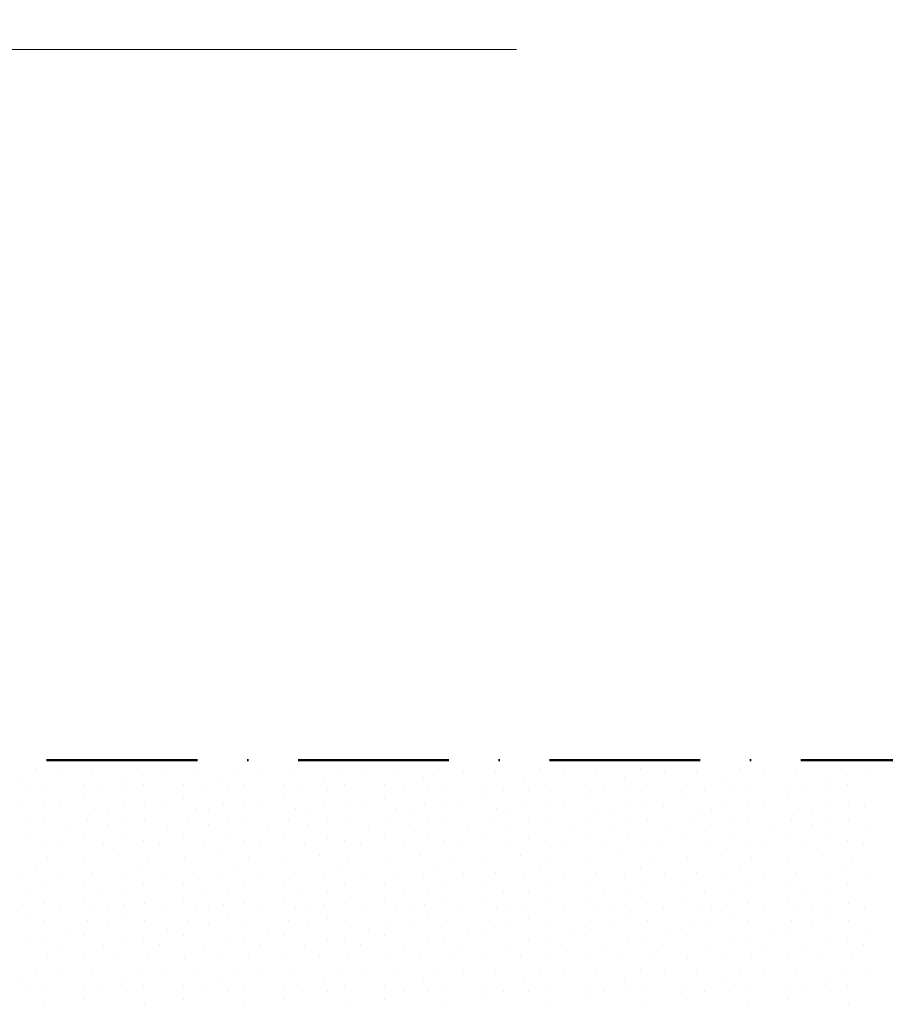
# Model space of a CAD drawing. Header units: millimetres. Extents: x -211955 to 157391, y -241491 to 94238.
# Tile 116 of 138: x 18494 to 20216, y -45078 to -43119. Entities that reach past the tile are written whole.
import ezdxf

# ---------------------------------------------------------------- set-up
doc = ezdxf.new("R2010")
doc.units = ezdxf.units.MM
doc.header["$PDMODE"] = 65
doc.linetypes.add('Cerchovana_1', pattern=[500, 300, -100, 0, -100])
for name, color, linetype, lineweight in [('XR$2$PŮDORYS 1.NP - STÁVAJÍCÍ_1', 7, 'Continuous', 25), ('XR$3$SITUACE - BOURÁNÍ_1', 7, 'Continuous', 25), ('XR$4$SITUACE - BOURÁNÍ - KOTY_1', 7, 'Continuous', 25)]:
    doc.layers.add(name, color=color, linetype=linetype, lineweight=lineweight)
doc.styles.add('ARIALNARROW', font='ARIALN.TTF')
doc.dimstyles.new('DIMSTYLE_4', dxfattribs={"dimtxt": 250, "dimasz": 300, "dimexe": 0, "dimexo": 0, "dimgap": 125, "dimtad": 2, "dimlfac": 0.001, "dimrnd": 0.05, "dimzin": 4, "dimdsep": 46, "dimtxsty": 'ARIALNARROW', "dimblk1": 'ALL_ML_STRICH', "dimblk2": 'ALL_ML_STRICH', "dimsah": 1, "dimcen": 0, "dimclrd": 6, "dimclre": 6, "dimclrt": 6, "dimadec": 0, "dimazin": 0, "dimtfac": 1, "dimtdec": 0, "dimtix": 1, "dimtmove": 2, "dimatfit": 3, "dimfxl": 0, "dimtzin": 0, "dimlwd": 0, "dimlwe": 18, "dimarcsym": 0})

# ---------------------------------------------------------------- blocks, each defined once
blk = doc.blocks.new('VZOR_0')
at = {"layer": 'XR$3$SITUACE - BOURÁNÍ_1', "color": 204, "linetype": 'Continuous', "lineweight": 13}
for p, q in [((18528, -44608.4), (18528, -44608.4)), ((18576.2, -44617.2), (18576.2, -44617.2)), ((18639.6, -44615.6), (18639.6, -44615.6)), ((18728, -44608.4), (18728, -44608.4)), ((18776.2, -44617.2), (18776.2, -44617.2)), ((18839.6, -44615.6), (18839.6, -44615.6)), ((18928, -44608.4), (18928, -44608.4)), ((18976.2, -44617.2), (18976.2, -44617.2)), ((19039.6, -44615.6), (19039.6, -44615.6)), ((19128, -44608.4), (19128, -44608.4)), ((19176.2, -44617.2), (19176.2, -44617.2)), ((19239.6, -44615.6), (19239.6, -44615.6)), ((19328, -44608.4), (19328, -44608.4)), ((19376.2, -44617.2), (19376.2, -44617.2)), ((19439.6, -44615.6), (19439.6, -44615.6)), ((19528, -44608.4), (19528, -44608.4)), ((19576.2, -44617.2), (19576.2, -44617.2)), ((19639.6, -44615.6), (19639.6, -44615.6)), ((19728, -44608.4), (19728, -44608.4)), ((19776.2, -44617.2), (19776.2, -44617.2)), ((19839.6, -44615.6), (19839.6, -44615.6)), ((19928, -44608.4), (19928, -44608.4)), ((19976.2, -44617.2), (19976.2, -44617.2)), ((20039.6, -44615.6), (20039.6, -44615.6)), ((20128, -44608.4), (20128, -44608.4)), ((20176.2, -44617.2), (20176.2, -44617.2)), ((18497.4, -44625.8), (18497.4, -44625.8)), ((18540, -44640), (18540, -44640)), ((18620, -44640), (18620, -44640)), ((18697.4, -44625.8), (18697.4, -44625.8)), ((18740, -44640), (18740, -44640)), ((18820, -44640), (18820, -44640)), ((18897.4, -44625.8), (18897.4, -44625.8)), ((18940, -44640), (18940, -44640)), ((19020, -44640), (19020, -44640)), ((19097.4, -44625.8), (19097.4, -44625.8)), ((19140, -44640), (19140, -44640)), ((19220, -44640), (19220, -44640)), ((19297.4, -44625.8), (19297.4, -44625.8)), ((19340, -44640), (19340, -44640)), ((19420, -44640), (19420, -44640)), ((19497.4, -44625.8), (19497.4, -44625.8)), ((19540, -44640), (19540, -44640)), ((19620, -44640), (19620, -44640)), ((19697.4, -44625.8), (19697.4, -44625.8)), ((19740, -44640), (19740, -44640)), ((19820, -44640), (19820, -44640)), ((19897.4, -44625.8), (19897.4, -44625.8)), ((19940, -44640), (19940, -44640)), ((20020, -44640), (20020, -44640)), ((20097.4, -44625.8), (20097.4, -44625.8)), ((20140, -44640), (20140, -44640)), ((18506.8, -44653), (18506.8, -44653)), ((18656.8, -44652.4), (18656.8, -44652.4)), ((18706.8, -44653), (18706.8, -44653)), ((18856.8, -44652.4), (18856.8, -44652.4)), ((18906.8, -44653), (18906.8, -44653)), ((19056.8, -44652.4), (19056.8, -44652.4)), ((19106.8, -44653), (19106.8, -44653)), ((19256.8, -44652.4), (19256.8, -44652.4)), ((19306.8, -44653), (19306.8, -44653)), ((19456.8, -44652.4), (19456.8, -44652.4)), ((19506.8, -44653), (19506.8, -44653)), ((19656.8, -44652.4), (19656.8, -44652.4)), ((19706.8, -44653), (19706.8, -44653)), ((19856.8, -44652.4), (19856.8, -44652.4)), ((19906.8, -44653), (19906.8, -44653)), ((20056.8, -44652.4), (20056.8, -44652.4)), ((20106.8, -44653), (20106.8, -44653)), ((18500, -44680), (18500, -44680)), ((18541.8, -44676.4), (18541.8, -44676.4)), ((18620.6, -44668), (18620.6, -44668)), ((18700, -44680), (18700, -44680)), ((18741.8, -44676.4), (18741.8, -44676.4)), ((18820.6, -44668), (18820.6, -44668)), ((18900, -44680), (18900, -44680)), ((18941.8, -44676.4), (18941.8, -44676.4)), ((19020.6, -44668), (19020.6, -44668)), ((19100, -44680), (19100, -44680)), ((19141.8, -44676.4), (19141.8, -44676.4)), ((19220.6, -44668), (19220.6, -44668)), ((19300, -44680), (19300, -44680)), ((19341.8, -44676.4), (19341.8, -44676.4)), ((19420.6, -44668), (19420.6, -44668)), ((19500, -44680), (19500, -44680)), ((19541.8, -44676.4), (19541.8, -44676.4)), ((19620.6, -44668), (19620.6, -44668)), ((19700, -44680), (19700, -44680)), ((19741.8, -44676.4), (19741.8, -44676.4)), ((19820.6, -44668), (19820.6, -44668)), ((19900, -44680), (19900, -44680)), ((19941.8, -44676.4), (19941.8, -44676.4)), ((20020.6, -44668), (20020.6, -44668)), ((20100, -44680), (20100, -44680)), ((20141.8, -44676.4), (20141.8, -44676.4)), ((18575.4, -44684.6), (18575.4, -44684.6)), ((18643.4, -44687.8), (18643.4, -44687.8)), ((18669.8, -44690), (18669.8, -44690)), ((18775.4, -44684.6), (18775.4, -44684.6)), ((18843.4, -44687.8), (18843.4, -44687.8)), ((18869.8, -44690), (18869.8, -44690)), ((18975.4, -44684.6), (18975.4, -44684.6)), ((19043.4, -44687.8), (19043.4, -44687.8)), ((19069.8, -44690), (19069.8, -44690)), ((19175.4, -44684.6), (19175.4, -44684.6)), ((19243.4, -44687.8), (19243.4, -44687.8)), ((19269.8, -44690), (19269.8, -44690)), ((19375.4, -44684.6), (19375.4, -44684.6)), ((19443.4, -44687.8), (19443.4, -44687.8)), ((19469.8, -44690), (19469.8, -44690)), ((19575.4, -44684.6), (19575.4, -44684.6)), ((19643.4, -44687.8), (19643.4, -44687.8)), ((19669.8, -44690), (19669.8, -44690)), ((19775.4, -44684.6), (19775.4, -44684.6)), ((19843.4, -44687.8), (19843.4, -44687.8)), ((19869.8, -44690), (19869.8, -44690)), ((19975.4, -44684.6), (19975.4, -44684.6)), ((20043.4, -44687.8), (20043.4, -44687.8)), ((20069.8, -44690), (20069.8, -44690)), ((20175.4, -44684.6), (20175.4, -44684.6)), ((18507, -44707), (18507, -44707)), ((18542.8, -44711.8), (18542.8, -44711.8)), ((18628.8, -44710.4), (18628.8, -44710.4)), ((18668.8, -44719.8), (18668.8, -44719.8)), ((18707, -44707), (18707, -44707)), ((18742.8, -44711.8), (18742.8, -44711.8)), ((18828.8, -44710.4), (18828.8, -44710.4)), ((18868.8, -44719.8), (18868.8, -44719.8)), ((18907, -44707), (18907, -44707)), ((18942.8, -44711.8), (18942.8, -44711.8)), ((19028.8, -44710.4), (19028.8, -44710.4)), ((19068.8, -44719.8), (19068.8, -44719.8)), ((19107, -44707), (19107, -44707)), ((19142.8, -44711.8), (19142.8, -44711.8)), ((19228.8, -44710.4), (19228.8, -44710.4)), ((19268.8, -44719.8), (19268.8, -44719.8)), ((19307, -44707), (19307, -44707)), ((19342.8, -44711.8), (19342.8, -44711.8)), ((19428.8, -44710.4), (19428.8, -44710.4)), ((19468.8, -44719.8), (19468.8, -44719.8)), ((19507, -44707), (19507, -44707)), ((19542.8, -44711.8), (19542.8, -44711.8)), ((19628.8, -44710.4), (19628.8, -44710.4)), ((19668.8, -44719.8), (19668.8, -44719.8)), ((19707, -44707), (19707, -44707)), ((19742.8, -44711.8), (19742.8, -44711.8)), ((19828.8, -44710.4), (19828.8, -44710.4)), ((19868.8, -44719.8), (19868.8, -44719.8)), ((19907, -44707), (19907, -44707)), ((19942.8, -44711.8), (19942.8, -44711.8)), ((20028.8, -44710.4), (20028.8, -44710.4)), ((20068.8, -44719.8), (20068.8, -44719.8)), ((20107, -44707), (20107, -44707)), ((20142.8, -44711.8), (20142.8, -44711.8)), ((18587, -44729.6), (18587, -44729.6)), ((18620, -44740), (18620, -44740)), ((18787, -44729.6), (18787, -44729.6)), ((18820, -44740), (18820, -44740)), ((18987, -44729.6), (18987, -44729.6)), ((19020, -44740), (19020, -44740)), ((19187, -44729.6), (19187, -44729.6)), ((19220, -44740), (19220, -44740)), ((19387, -44729.6), (19387, -44729.6)), ((19420, -44740), (19420, -44740)), ((19587, -44729.6), (19587, -44729.6)), ((19620, -44740), (19620, -44740)), ((19787, -44729.6), (19787, -44729.6)), ((19820, -44740), (19820, -44740)), ((19987, -44729.6), (19987, -44729.6)), ((20020, -44740), (20020, -44740)), ((20187, -44729.6), (20187, -44729.6)), ((18505.4, -44748.4), (18505.4, -44748.4)), ((18539.8, -44751.8), (18539.8, -44751.8)), ((18572, -44758.6), (18572, -44758.6)), ((18660, -44760), (18660, -44760)), ((18705.4, -44748.4), (18705.4, -44748.4)), ((18739.8, -44751.8), (18739.8, -44751.8)), ((18772, -44758.6), (18772, -44758.6)), ((18860, -44760), (18860, -44760)), ((18905.4, -44748.4), (18905.4, -44748.4)), ((18939.8, -44751.8), (18939.8, -44751.8)), ((18972, -44758.6), (18972, -44758.6)), ((19060, -44760), (19060, -44760)), ((19105.4, -44748.4), (19105.4, -44748.4)), ((19139.8, -44751.8), (19139.8, -44751.8)), ((19172, -44758.6), (19172, -44758.6)), ((19260, -44760), (19260, -44760)), ((19305.4, -44748.4), (19305.4, -44748.4)), ((19339.8, -44751.8), (19339.8, -44751.8)), ((19372, -44758.6), (19372, -44758.6)), ((19460, -44760), (19460, -44760)), ((19505.4, -44748.4), (19505.4, -44748.4)), ((19539.8, -44751.8), (19539.8, -44751.8)), ((19572, -44758.6), (19572, -44758.6)), ((19660, -44760), (19660, -44760)), ((19705.4, -44748.4), (19705.4, -44748.4)), ((19739.8, -44751.8), (19739.8, -44751.8)), ((19772, -44758.6), (19772, -44758.6)), ((19860, -44760), (19860, -44760)), ((19905.4, -44748.4), (19905.4, -44748.4)), ((19939.8, -44751.8), (19939.8, -44751.8)), ((19972, -44758.6), (19972, -44758.6)), ((20060, -44760), (20060, -44760)), ((20105.4, -44748.4), (20105.4, -44748.4)), ((20139.8, -44751.8), (20139.8, -44751.8)), ((20172, -44758.6), (20172, -44758.6)), ((18690.2, -44780.8), (18690.2, -44780.8)), ((18890.2, -44780.8), (18890.2, -44780.8)), ((19090.2, -44780.8), (19090.2, -44780.8)), ((19290.2, -44780.8), (19290.2, -44780.8)), ((19490.2, -44780.8), (19490.2, -44780.8)), ((19690.2, -44780.8), (19690.2, -44780.8)), ((19890.2, -44780.8), (19890.2, -44780.8)), ((20090.2, -44780.8), (20090.2, -44780.8)), ((18548.8, -44784.8), (18548.8, -44784.8)), ((18621.8, -44786), (18621.8, -44786)), ((18748.8, -44784.8), (18748.8, -44784.8)), ((18821.8, -44786), (18821.8, -44786)), ((18948.8, -44784.8), (18948.8, -44784.8)), ((19021.8, -44786), (19021.8, -44786)), ((19148.8, -44784.8), (19148.8, -44784.8)), ((19221.8, -44786), (19221.8, -44786)), ((19348.8, -44784.8), (19348.8, -44784.8)), ((19421.8, -44786), (19421.8, -44786)), ((19548.8, -44784.8), (19548.8, -44784.8)), ((19621.8, -44786), (19621.8, -44786)), ((19748.8, -44784.8), (19748.8, -44784.8)), ((19821.8, -44786), (19821.8, -44786)), ((19948.8, -44784.8), (19948.8, -44784.8)), ((20021.8, -44786), (20021.8, -44786)), ((20148.8, -44784.8), (20148.8, -44784.8)), ((18528, -44808.4), (18528, -44808.4)), ((18576.2, -44817.2), (18576.2, -44817.2)), ((18639.6, -44815.6), (18639.6, -44815.6)), ((18728, -44808.4), (18728, -44808.4)), ((18776.2, -44817.2), (18776.2, -44817.2)), ((18839.6, -44815.6), (18839.6, -44815.6)), ((18928, -44808.4), (18928, -44808.4)), ((18976.2, -44817.2), (18976.2, -44817.2)), ((19039.6, -44815.6), (19039.6, -44815.6)), ((19128, -44808.4), (19128, -44808.4)), ((19176.2, -44817.2), (19176.2, -44817.2)), ((19239.6, -44815.6), (19239.6, -44815.6)), ((19328, -44808.4), (19328, -44808.4)), ((19376.2, -44817.2), (19376.2, -44817.2)), ((19439.6, -44815.6), (19439.6, -44815.6)), ((19528, -44808.4), (19528, -44808.4)), ((19576.2, -44817.2), (19576.2, -44817.2)), ((19639.6, -44815.6), (19639.6, -44815.6)), ((19728, -44808.4), (19728, -44808.4)), ((19776.2, -44817.2), (19776.2, -44817.2)), ((19839.6, -44815.6), (19839.6, -44815.6)), ((19928, -44808.4), (19928, -44808.4)), ((19976.2, -44817.2), (19976.2, -44817.2)), ((20039.6, -44815.6), (20039.6, -44815.6)), ((20128, -44808.4), (20128, -44808.4)), ((20176.2, -44817.2), (20176.2, -44817.2)), ((18497.4, -44825.8), (18497.4, -44825.8)), ((18540, -44840), (18540, -44840)), ((18620, -44840), (18620, -44840)), ((18697.4, -44825.8), (18697.4, -44825.8)), ((18740, -44840), (18740, -44840)), ((18820, -44840), (18820, -44840)), ((18897.4, -44825.8), (18897.4, -44825.8)), ((18940, -44840), (18940, -44840)), ((19020, -44840), (19020, -44840)), ((19097.4, -44825.8), (19097.4, -44825.8)), ((19140, -44840), (19140, -44840)), ((19220, -44840), (19220, -44840)), ((19297.4, -44825.8), (19297.4, -44825.8)), ((19340, -44840), (19340, -44840)), ((19420, -44840), (19420, -44840)), ((19497.4, -44825.8), (19497.4, -44825.8)), ((19540, -44840), (19540, -44840)), ((19620, -44840), (19620, -44840)), ((19697.4, -44825.8), (19697.4, -44825.8)), ((19740, -44840), (19740, -44840)), ((19820, -44840), (19820, -44840)), ((19897.4, -44825.8), (19897.4, -44825.8)), ((19940, -44840), (19940, -44840)), ((20020, -44840), (20020, -44840)), ((20097.4, -44825.8), (20097.4, -44825.8)), ((20140, -44840), (20140, -44840)), ((18506.8, -44853), (18506.8, -44853)), ((18656.8, -44852.4), (18656.8, -44852.4)), ((18706.8, -44853), (18706.8, -44853)), ((18856.8, -44852.4), (18856.8, -44852.4)), ((18906.8, -44853), (18906.8, -44853)), ((19056.8, -44852.4), (19056.8, -44852.4)), ((19106.8, -44853), (19106.8, -44853)), ((19256.8, -44852.4), (19256.8, -44852.4)), ((19306.8, -44853), (19306.8, -44853)), ((19456.8, -44852.4), (19456.8, -44852.4)), ((19506.8, -44853), (19506.8, -44853)), ((19656.8, -44852.4), (19656.8, -44852.4)), ((19706.8, -44853), (19706.8, -44853)), ((19856.8, -44852.4), (19856.8, -44852.4)), ((19906.8, -44853), (19906.8, -44853)), ((20056.8, -44852.4), (20056.8, -44852.4)), ((20106.8, -44853), (20106.8, -44853)), ((18541.8, -44876.4), (18541.8, -44876.4)), ((18620.6, -44868), (18620.6, -44868)), ((18741.8, -44876.4), (18741.8, -44876.4)), ((18820.6, -44868), (18820.6, -44868)), ((18941.8, -44876.4), (18941.8, -44876.4)), ((19020.6, -44868), (19020.6, -44868)), ((19141.8, -44876.4), (19141.8, -44876.4)), ((19220.6, -44868), (19220.6, -44868)), ((19341.8, -44876.4), (19341.8, -44876.4)), ((19420.6, -44868), (19420.6, -44868)), ((19541.8, -44876.4), (19541.8, -44876.4)), ((19620.6, -44868), (19620.6, -44868)), ((19741.8, -44876.4), (19741.8, -44876.4)), ((19820.6, -44868), (19820.6, -44868)), ((19941.8, -44876.4), (19941.8, -44876.4)), ((20020.6, -44868), (20020.6, -44868)), ((20141.8, -44876.4), (20141.8, -44876.4)), ((18500, -44880), (18500, -44880)), ((18575.4, -44884.6), (18575.4, -44884.6)), ((18643.4, -44887.8), (18643.4, -44887.8)), ((18669.8, -44890), (18669.8, -44890)), ((18700, -44880), (18700, -44880)), ((18775.4, -44884.6), (18775.4, -44884.6)), ((18843.4, -44887.8), (18843.4, -44887.8)), ((18869.8, -44890), (18869.8, -44890)), ((18900, -44880), (18900, -44880)), ((18975.4, -44884.6), (18975.4, -44884.6)), ((19043.4, -44887.8), (19043.4, -44887.8)), ((19069.8, -44890), (19069.8, -44890)), ((19100, -44880), (19100, -44880)), ((19175.4, -44884.6), (19175.4, -44884.6)), ((19243.4, -44887.8), (19243.4, -44887.8)), ((19269.8, -44890), (19269.8, -44890)), ((19300, -44880), (19300, -44880)), ((19375.4, -44884.6), (19375.4, -44884.6)), ((19443.4, -44887.8), (19443.4, -44887.8)), ((19469.8, -44890), (19469.8, -44890)), ((19500, -44880), (19500, -44880)), ((19575.4, -44884.6), (19575.4, -44884.6)), ((19643.4, -44887.8), (19643.4, -44887.8)), ((19669.8, -44890), (19669.8, -44890)), ((19700, -44880), (19700, -44880)), ((19775.4, -44884.6), (19775.4, -44884.6)), ((19843.4, -44887.8), (19843.4, -44887.8)), ((19869.8, -44890), (19869.8, -44890)), ((19900, -44880), (19900, -44880)), ((19975.4, -44884.6), (19975.4, -44884.6)), ((20043.4, -44887.8), (20043.4, -44887.8)), ((20069.8, -44890), (20069.8, -44890)), ((20100, -44880), (20100, -44880)), ((20175.4, -44884.6), (20175.4, -44884.6)), ((18507, -44907), (18507, -44907)), ((18542.8, -44911.8), (18542.8, -44911.8)), ((18628.8, -44910.4), (18628.8, -44910.4)), ((18707, -44907), (18707, -44907)), ((18742.8, -44911.8), (18742.8, -44911.8)), ((18828.8, -44910.4), (18828.8, -44910.4)), ((18907, -44907), (18907, -44907)), ((18942.8, -44911.8), (18942.8, -44911.8)), ((19028.8, -44910.4), (19028.8, -44910.4)), ((19107, -44907), (19107, -44907)), ((19142.8, -44911.8), (19142.8, -44911.8)), ((19228.8, -44910.4), (19228.8, -44910.4)), ((19307, -44907), (19307, -44907)), ((19342.8, -44911.8), (19342.8, -44911.8)), ((19428.8, -44910.4), (19428.8, -44910.4)), ((19507, -44907), (19507, -44907)), ((19542.8, -44911.8), (19542.8, -44911.8)), ((19628.8, -44910.4), (19628.8, -44910.4)), ((19707, -44907), (19707, -44907)), ((19742.8, -44911.8), (19742.8, -44911.8)), ((19828.8, -44910.4), (19828.8, -44910.4)), ((19907, -44907), (19907, -44907)), ((19942.8, -44911.8), (19942.8, -44911.8)), ((20028.8, -44910.4), (20028.8, -44910.4)), ((20107, -44907), (20107, -44907)), ((20142.8, -44911.8), (20142.8, -44911.8)), ((18587, -44929.6), (18587, -44929.6)), ((18668.8, -44919.8), (18668.8, -44919.8)), ((18787, -44929.6), (18787, -44929.6)), ((18868.8, -44919.8), (18868.8, -44919.8)), ((18987, -44929.6), (18987, -44929.6)), ((19068.8, -44919.8), (19068.8, -44919.8)), ((19187, -44929.6), (19187, -44929.6)), ((19268.8, -44919.8), (19268.8, -44919.8)), ((19387, -44929.6), (19387, -44929.6)), ((19468.8, -44919.8), (19468.8, -44919.8)), ((19587, -44929.6), (19587, -44929.6)), ((19668.8, -44919.8), (19668.8, -44919.8)), ((19787, -44929.6), (19787, -44929.6)), ((19868.8, -44919.8), (19868.8, -44919.8)), ((19987, -44929.6), (19987, -44929.6)), ((20068.8, -44919.8), (20068.8, -44919.8)), ((20187, -44929.6), (20187, -44929.6)), ((18505.4, -44948.4), (18505.4, -44948.4)), ((18539.8, -44951.8), (18539.8, -44951.8)), ((18620, -44940), (18620, -44940)), ((18705.4, -44948.4), (18705.4, -44948.4)), ((18739.8, -44951.8), (18739.8, -44951.8)), ((18820, -44940), (18820, -44940)), ((18905.4, -44948.4), (18905.4, -44948.4)), ((18939.8, -44951.8), (18939.8, -44951.8)), ((19020, -44940), (19020, -44940)), ((19105.4, -44948.4), (19105.4, -44948.4)), ((19139.8, -44951.8), (19139.8, -44951.8)), ((19220, -44940), (19220, -44940)), ((19305.4, -44948.4), (19305.4, -44948.4)), ((19339.8, -44951.8), (19339.8, -44951.8)), ((19420, -44940), (19420, -44940)), ((19505.4, -44948.4), (19505.4, -44948.4)), ((19539.8, -44951.8), (19539.8, -44951.8)), ((19620, -44940), (19620, -44940)), ((19705.4, -44948.4), (19705.4, -44948.4)), ((19739.8, -44951.8), (19739.8, -44951.8)), ((19820, -44940), (19820, -44940)), ((19905.4, -44948.4), (19905.4, -44948.4)), ((19939.8, -44951.8), (19939.8, -44951.8)), ((20020, -44940), (20020, -44940)), ((20105.4, -44948.4), (20105.4, -44948.4)), ((20139.8, -44951.8), (20139.8, -44951.8)), ((18572, -44958.6), (18572, -44958.6)), ((18660, -44960), (18660, -44960)), ((18772, -44958.6), (18772, -44958.6)), ((18860, -44960), (18860, -44960)), ((18972, -44958.6), (18972, -44958.6)), ((19060, -44960), (19060, -44960)), ((19172, -44958.6), (19172, -44958.6)), ((19260, -44960), (19260, -44960)), ((19372, -44958.6), (19372, -44958.6)), ((19460, -44960), (19460, -44960)), ((19572, -44958.6), (19572, -44958.6)), ((19660, -44960), (19660, -44960)), ((19772, -44958.6), (19772, -44958.6)), ((19860, -44960), (19860, -44960)), ((19972, -44958.6), (19972, -44958.6)), ((20060, -44960), (20060, -44960)), ((20172, -44958.6), (20172, -44958.6)), ((18548.8, -44984.8), (18548.8, -44984.8)), ((18621.8, -44986), (18621.8, -44986)), ((18690.2, -44980.8), (18690.2, -44980.8)), ((18748.8, -44984.8), (18748.8, -44984.8)), ((18821.8, -44986), (18821.8, -44986)), ((18890.2, -44980.8), (18890.2, -44980.8)), ((18948.8, -44984.8), (18948.8, -44984.8)), ((19021.8, -44986), (19021.8, -44986)), ((19090.2, -44980.8), (19090.2, -44980.8)), ((19148.8, -44984.8), (19148.8, -44984.8)), ((19221.8, -44986), (19221.8, -44986)), ((19290.2, -44980.8), (19290.2, -44980.8)), ((19348.8, -44984.8), (19348.8, -44984.8)), ((19421.8, -44986), (19421.8, -44986)), ((19490.2, -44980.8), (19490.2, -44980.8)), ((19548.8, -44984.8), (19548.8, -44984.8)), ((19621.8, -44986), (19621.8, -44986)), ((19690.2, -44980.8), (19690.2, -44980.8)), ((19748.8, -44984.8), (19748.8, -44984.8)), ((19821.8, -44986), (19821.8, -44986)), ((19890.2, -44980.8), (19890.2, -44980.8)), ((19948.8, -44984.8), (19948.8, -44984.8)), ((20021.8, -44986), (20021.8, -44986)), ((20090.2, -44980.8), (20090.2, -44980.8)), ((20148.8, -44984.8), (20148.8, -44984.8)), ((18528, -45008.4), (18528, -45008.4)), ((18639.6, -45015.6), (18639.6, -45015.6)), ((18728, -45008.4), (18728, -45008.4)), ((18839.6, -45015.6), (18839.6, -45015.6)), ((18928, -45008.4), (18928, -45008.4)), ((19039.6, -45015.6), (19039.6, -45015.6)), ((19128, -45008.4), (19128, -45008.4)), ((19239.6, -45015.6), (19239.6, -45015.6)), ((19328, -45008.4), (19328, -45008.4)), ((19439.6, -45015.6), (19439.6, -45015.6)), ((19528, -45008.4), (19528, -45008.4)), ((19639.6, -45015.6), (19639.6, -45015.6)), ((19728, -45008.4), (19728, -45008.4)), ((19839.6, -45015.6), (19839.6, -45015.6)), ((19928, -45008.4), (19928, -45008.4)), ((20039.6, -45015.6), (20039.6, -45015.6)), ((20128, -45008.4), (20128, -45008.4)), ((18497.4, -45025.8), (18497.4, -45025.8)), ((18576.2, -45017.2), (18576.2, -45017.2)), ((18697.4, -45025.8), (18697.4, -45025.8)), ((18776.2, -45017.2), (18776.2, -45017.2)), ((18897.4, -45025.8), (18897.4, -45025.8)), ((18976.2, -45017.2), (18976.2, -45017.2)), ((19097.4, -45025.8), (19097.4, -45025.8)), ((19176.2, -45017.2), (19176.2, -45017.2)), ((19297.4, -45025.8), (19297.4, -45025.8)), ((19376.2, -45017.2), (19376.2, -45017.2)), ((19497.4, -45025.8), (19497.4, -45025.8)), ((19576.2, -45017.2), (19576.2, -45017.2)), ((19697.4, -45025.8), (19697.4, -45025.8)), ((19776.2, -45017.2), (19776.2, -45017.2)), ((19897.4, -45025.8), (19897.4, -45025.8)), ((19976.2, -45017.2), (19976.2, -45017.2)), ((20097.4, -45025.8), (20097.4, -45025.8)), ((20176.2, -45017.2), (20176.2, -45017.2)), ((18506.8, -45053), (18506.8, -45053)), ((18540, -45040), (18540, -45040)), ((18620, -45040), (18620, -45040)), ((18656.8, -45052.4), (18656.8, -45052.4)), ((18706.8, -45053), (18706.8, -45053)), ((18740, -45040), (18740, -45040)), ((18820, -45040), (18820, -45040)), ((18856.8, -45052.4), (18856.8, -45052.4)), ((18906.8, -45053), (18906.8, -45053)), ((18940, -45040), (18940, -45040)), ((19020, -45040), (19020, -45040)), ((19056.8, -45052.4), (19056.8, -45052.4)), ((19106.8, -45053), (19106.8, -45053)), ((19140, -45040), (19140, -45040)), ((19220, -45040), (19220, -45040)), ((19256.8, -45052.4), (19256.8, -45052.4)), ((19306.8, -45053), (19306.8, -45053)), ((19340, -45040), (19340, -45040)), ((19420, -45040), (19420, -45040)), ((19456.8, -45052.4), (19456.8, -45052.4)), ((19506.8, -45053), (19506.8, -45053)), ((19540, -45040), (19540, -45040)), ((19620, -45040), (19620, -45040)), ((19656.8, -45052.4), (19656.8, -45052.4)), ((19706.8, -45053), (19706.8, -45053)), ((19740, -45040), (19740, -45040)), ((19820, -45040), (19820, -45040)), ((19856.8, -45052.4), (19856.8, -45052.4)), ((19906.8, -45053), (19906.8, -45053)), ((19940, -45040), (19940, -45040)), ((20020, -45040), (20020, -45040)), ((20056.8, -45052.4), (20056.8, -45052.4)), ((20106.8, -45053), (20106.8, -45053)), ((20140, -45040), (20140, -45040)), ((18620.6, -45068), (18620.6, -45068)), ((18820.6, -45068), (18820.6, -45068)), ((19020.6, -45068), (19020.6, -45068)), ((19220.6, -45068), (19220.6, -45068)), ((19420.6, -45068), (19420.6, -45068)), ((19620.6, -45068), (19620.6, -45068)), ((19820.6, -45068), (19820.6, -45068)), ((20020.6, -45068), (20020.6, -45068)), ((18541.8, -45076.4), (18541.8, -45076.4)), ((18741.8, -45076.4), (18741.8, -45076.4)), ((18941.8, -45076.4), (18941.8, -45076.4)), ((19141.8, -45076.4), (19141.8, -45076.4)), ((19341.8, -45076.4), (19341.8, -45076.4)), ((19541.8, -45076.4), (19541.8, -45076.4)), ((19741.8, -45076.4), (19741.8, -45076.4)), ((19941.8, -45076.4), (19941.8, -45076.4)), ((20141.8, -45076.4), (20141.8, -45076.4))]:
    blk.add_line(p, q, dxfattribs=at)
blk = doc.blocks.new('ALL_ML_STRICH')
at = {"color": 0, "linetype": 'ByBlock', "lineweight": -2}
for p, q in [((0, -0.5), (0, 0.5)), ((-0.3, -0.3), (0.3, 0.3)), ((-1, 0), (0.5, 0))]:
    blk.add_line(p, q, dxfattribs=at)
blk = doc.blocks.new('*D27')
at = {"layer": 'DEFPOINTS', "color": 6, "linetype": 'Continuous', "lineweight": 18}
for p in [(17287.9, -40830.5), (17287.9, -44268.6), (23652, -45578.9)]:
    blk.add_point(p, dxfattribs=at)
at = {"layer": 'XR$4$SITUACE - BOURÁNÍ - KOTY_1', "color": 6, "linetype": 'Continuous', "lineweight": -2}
for p, q in [((17287.9, -42284.5), (17287.9, -40830.5)), ((17287.9, -40830.5), (23652, -40830.5)), ((23652, -43952.4), (23652, -40830.5))]:
    blk.add_line(p, q, dxfattribs=at)
at = {"layer": 'XR$4$SITUACE - BOURÁNÍ - KOTY_1', "color": 6, "linetype": 'Continuous', "lineweight": 18, "xscale": 300, "yscale": 300, "zscale": 300, "rotation": 180}
blk.add_blockref('ALL_ML_STRICH', (17287.9, -40830.5), dxfattribs=at)
at = {"layer": 'XR$4$SITUACE - BOURÁNÍ - KOTY_1', "color": 6, "linetype": 'Continuous', "lineweight": 18, "xscale": 300, "yscale": 300, "zscale": 300}
blk.add_blockref('ALL_ML_STRICH', (23652, -40830.5), dxfattribs=at)
at = {"layer": 'XR$4$SITUACE - BOURÁNÍ - KOTY_1', "color": 6, "linetype": 'Continuous', "lineweight": 18, "insert": (20514, -40605.5), "char_height": 250, "width": 811.429, "attachment_point": 5, "style": 'ARIALNARROW'}
blk.add_mtext('\\W0.81;\\A1;{6.35}', dxfattribs=at)

msp = doc.modelspace()

# ---------------------------------------------------------------- linework, layer by layer
at = {"layer": 'XR$2$PŮDORYS 1.NP - STÁVAJÍCÍ_1', "color": 7, "linetype": 'Continuous', "lineweight": 13}
msp.add_line((19482.017, -43178.198), (13330.914, -43178.198), dxfattribs=at)
at = {"layer": 'XR$3$SITUACE - BOURÁNÍ_1', "color": 204, "linetype": 'Cerchovana_1', "lineweight": 50}
msp.add_line((17047.151, -44591.677), (24487.151, -44591.677), dxfattribs=at)

# ---------------------------------------------------------------- block references
at = {"layer": 'XR$3$SITUACE - BOURÁNÍ_1', "color": 204, "linetype": 'Continuous', "lineweight": 13}
msp.add_blockref('VZOR_0', (0, 0), dxfattribs=at)

# ---------------------------------------------------------------- texts
at = {"layer": 'XR$3$SITUACE - BOURÁNÍ_1', "color": 7, "linetype": 'Continuous', "lineweight": 25, "insert": (13330.914, -42461.531), "char_height": 250, "width": 7211.51306, "attachment_point": 1, "line_spacing_factor": 0.903614, "style": 'ARIALNARROW'}
msp.add_mtext('\\W0.89;OCELOVÝ PŘÍSTŘEŠEK BUDE ODSTRANĚN, vč. ZÁKLADŮ\\P- orientační rozměr 10x2,7x2,5m (dl., š. v.)', dxfattribs=at)

# ---------------------------------------------------------------- dimensions: what is measured, and where the dimension line sits
at = {"layer": 'XR$4$SITUACE - BOURÁNÍ - KOTY_1', "color": 6, "linetype": 'Continuous', "lineweight": 18}
dim = msp.add_linear_dim(base=(23652.017, -40830.484), p1=(17287.921, -42284.477), p2=(23652.017, -43952.426), dimstyle='DIMSTYLE_4', override={"dimpost": '<>', "dimclrd": 6, "dimclre": 6, "dimclrt": 6, "dimlwd": 0, "dimlwe": 18}, dxfattribs=at)
dim.commit()
dim.dimension.update_dxf_attribs({"geometry": '*D27', "text_midpoint": (20513.969, -40605.484), "dimtype": 160})

doc.saveas('drawing.dxf')
